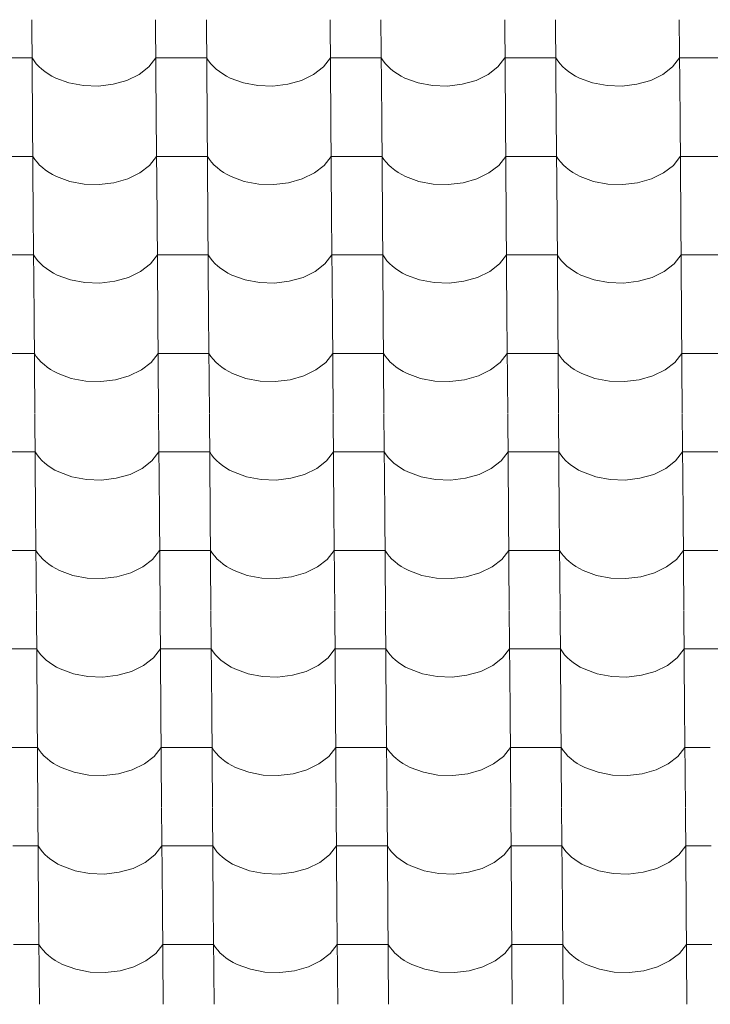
# Model space of a CAD drawing. Header units: millimetres. Extents: x -27785 to 104762, y -947 to 11132.
# Tile 89 of 146: x -8822 to -8169, y 7969 to 8898. Entities that reach past the tile are written whole.
import ezdxf

# ---------------------------------------------------------------- set-up
doc = ezdxf.new("R2010")
doc.units = ezdxf.units.MM
doc.header["$MEASUREMENT"] = 0
doc.layers.add('POHLED JIŽNÍ_1_Bourané_Výplně - Povrchové', color=7, linetype='Continuous')
doc.layers.add('POHLED JIŽNÍ_1_Konstrukce - nosné', color=7, linetype='Continuous')

# ---------------------------------------------------------------- blocks, each defined once
blk = doc.blocks.new('*X2', base_point=(-29303.7, -27473.93))
at = {"layer": 'POHLED JIŽNÍ_1_Bourané_Výplně - Povrchové', "color": 7, "linetype": 'Continuous', "lineweight": 13}
for p, q in [((-8810.44, 8898.29), (-8809.72, 8805.61)), ((-8693.48, 8898.29), (-8692.76, 8805.61)), ((-8645.45, 8898.29), (-8644.73, 8805.61)), ((-8528.49, 8898.29), (-8527.76, 8805.61)), ((-8480.45, 8898.29), (-8479.73, 8805.61)), ((-8363.49, 8898.29), (-8362.77, 8805.61)), ((-8315.46, 8898.29), (-8314.73, 8805.61)), ((-8198.49, 8898.29), (-8197.77, 8805.61)), ((-8810.16, 8862.13), (-8834.18, 8862.13)), ((-8810.16, 8862.13), (-8808.32, 8859.34)), ((-8699.8, 8853.74), (-8693.2, 8862.13)), ((-8669.18, 8862.13), (-8693.2, 8862.13)), ((-8645.17, 8862.13), (-8669.18, 8862.13)), ((-8645.17, 8862.13), (-8643.32, 8859.34)), ((-8534.81, 8853.74), (-8528.2, 8862.13)), ((-8504.19, 8862.13), (-8528.2, 8862.13)), ((-8480.17, 8862.13), (-8504.19, 8862.13)), ((-8480.17, 8862.13), (-8478.32, 8859.34)), ((-8369.81, 8853.74), (-8363.21, 8862.13)), ((-8339.19, 8862.13), (-8363.21, 8862.13)), ((-8315.17, 8862.13), (-8339.19, 8862.13)), ((-8315.17, 8862.13), (-8313.33, 8859.34)), ((-8204.82, 8853.74), (-8198.21, 8862.13)), ((-8174.2, 8862.13), (-8198.21, 8862.13)), ((-8150.18, 8862.13), (-8174.2, 8862.13)), ((-8808.32, 8859.34), (-8806.17, 8856.64)), ((-8806.17, 8856.64), (-8803.75, 8854.05)), ((-8803.75, 8854.05), (-8801.05, 8851.59)), ((-8801.05, 8851.59), (-8798.09, 8849.26)), ((-8709.06, 8846.57), (-8699.8, 8853.74)), ((-8643.32, 8859.34), (-8641.18, 8856.64)), ((-8641.18, 8856.64), (-8638.75, 8854.05)), ((-8638.75, 8854.05), (-8636.05, 8851.59)), ((-8636.05, 8851.59), (-8633.09, 8849.26)), ((-8544.06, 8846.57), (-8534.81, 8853.74)), ((-8478.32, 8859.34), (-8476.18, 8856.64)), ((-8476.18, 8856.64), (-8473.76, 8854.05)), ((-8473.76, 8854.05), (-8471.05, 8851.59)), ((-8471.05, 8851.59), (-8468.1, 8849.26)), ((-8379.07, 8846.57), (-8369.81, 8853.74)), ((-8313.33, 8859.34), (-8311.19, 8856.64)), ((-8311.19, 8856.64), (-8308.76, 8854.05)), ((-8308.76, 8854.05), (-8306.06, 8851.59)), ((-8306.06, 8851.59), (-8303.1, 8849.26)), ((-8214.07, 8846.57), (-8204.82, 8853.74)), ((-8798.09, 8849.26), (-8794.89, 8847.08)), ((-8794.89, 8847.08), (-8791.46, 8845.07)), ((-8791.46, 8845.07), (-8787.82, 8843.22)), ((-8787.82, 8843.22), (-8775.34, 8838.64)), ((-8720.49, 8840.98), (-8709.06, 8846.57)), ((-8633.09, 8849.26), (-8629.89, 8847.08)), ((-8629.89, 8847.08), (-8626.46, 8845.07)), ((-8626.46, 8845.07), (-8622.83, 8843.22)), ((-8622.83, 8843.22), (-8610.35, 8838.64)), ((-8555.49, 8840.98), (-8544.06, 8846.57)), ((-8468.1, 8849.26), (-8464.89, 8847.08)), ((-8464.89, 8847.08), (-8461.47, 8845.07)), ((-8461.47, 8845.07), (-8457.83, 8843.22)), ((-8457.83, 8843.22), (-8445.35, 8838.64)), ((-8390.5, 8840.98), (-8379.07, 8846.57)), ((-8303.1, 8849.26), (-8299.9, 8847.08)), ((-8299.9, 8847.08), (-8296.47, 8845.07)), ((-8296.47, 8845.07), (-8292.84, 8843.22)), ((-8292.84, 8843.22), (-8280.36, 8838.64)), ((-8225.5, 8840.98), (-8214.07, 8846.57)), ((-8775.34, 8838.64), (-8761.66, 8836.06)), ((-8761.66, 8836.06), (-8747.48, 8835.59)), ((-8747.48, 8835.59), (-8733.52, 8837.26)), ((-8733.52, 8837.26), (-8720.49, 8840.98)), ((-8610.35, 8838.64), (-8596.67, 8836.06)), ((-8596.67, 8836.06), (-8582.49, 8835.59)), ((-8582.49, 8835.59), (-8568.52, 8837.26)), ((-8568.52, 8837.26), (-8555.49, 8840.98)), ((-8445.35, 8838.64), (-8431.67, 8836.06)), ((-8431.67, 8836.06), (-8417.49, 8835.59)), ((-8417.49, 8835.59), (-8403.53, 8837.26)), ((-8403.53, 8837.26), (-8390.5, 8840.98)), ((-8280.36, 8838.64), (-8266.68, 8836.06)), ((-8266.68, 8836.06), (-8252.49, 8835.59)), ((-8252.49, 8835.59), (-8238.53, 8837.26)), ((-8238.53, 8837.26), (-8225.5, 8840.98)), ((-8809.72, 8805.28), (-8809, 8712.6)), ((-8692.76, 8805.28), (-8692.04, 8712.6)), ((-8644.72, 8805.28), (-8644, 8712.6)), ((-8527.76, 8805.28), (-8527.04, 8712.6)), ((-8479.73, 8805.28), (-8479.01, 8712.6)), ((-8362.77, 8805.28), (-8362.05, 8712.6)), ((-8314.73, 8805.28), (-8314.01, 8712.6)), ((-8197.77, 8805.28), (-8197.05, 8712.6)), ((-8809.44, 8769.12), (-8833.46, 8769.12)), ((-8809.44, 8769.12), (-8807.59, 8766.33)), ((-8699.08, 8760.73), (-8692.48, 8769.12)), ((-8668.46, 8769.12), (-8692.48, 8769.12)), ((-8644.44, 8769.12), (-8668.46, 8769.12)), ((-8644.44, 8769.12), (-8642.6, 8766.33)), ((-8534.08, 8760.73), (-8527.48, 8769.12)), ((-8503.46, 8769.12), (-8527.48, 8769.12)), ((-8479.45, 8769.12), (-8503.46, 8769.12)), ((-8479.45, 8769.12), (-8477.6, 8766.33)), ((-8369.09, 8760.73), (-8362.49, 8769.12)), ((-8338.47, 8769.12), (-8362.49, 8769.12)), ((-8314.45, 8769.12), (-8338.47, 8769.12)), ((-8314.45, 8769.12), (-8312.61, 8766.33)), ((-8204.09, 8760.73), (-8197.49, 8769.12)), ((-8173.47, 8769.12), (-8197.49, 8769.12)), ((-8149.46, 8769.12), (-8173.47, 8769.12)), ((-8807.59, 8766.33), (-8805.45, 8763.63)), ((-8805.45, 8763.63), (-8803.02, 8761.04)), ((-8803.02, 8761.04), (-8800.32, 8758.58)), ((-8800.32, 8758.58), (-8797.36, 8756.25)), ((-8708.33, 8753.56), (-8699.08, 8760.73)), ((-8642.6, 8766.33), (-8640.45, 8763.63)), ((-8640.45, 8763.63), (-8638.03, 8761.04)), ((-8638.03, 8761.04), (-8635.33, 8758.58)), ((-8635.33, 8758.58), (-8632.37, 8756.25)), ((-8543.34, 8753.56), (-8534.08, 8760.73)), ((-8477.6, 8766.33), (-8475.46, 8763.63)), ((-8475.46, 8763.63), (-8473.03, 8761.04)), ((-8473.03, 8761.04), (-8470.33, 8758.58)), ((-8470.33, 8758.58), (-8467.37, 8756.25)), ((-8378.34, 8753.56), (-8369.09, 8760.73)), ((-8312.61, 8766.33), (-8310.46, 8763.63)), ((-8310.46, 8763.63), (-8308.04, 8761.04)), ((-8308.04, 8761.04), (-8305.34, 8758.58)), ((-8305.34, 8758.58), (-8302.38, 8756.25)), ((-8213.35, 8753.56), (-8204.09, 8760.73)), ((-8797.36, 8756.25), (-8794.16, 8754.07)), ((-8794.16, 8754.07), (-8790.74, 8752.06)), ((-8790.74, 8752.06), (-8787.1, 8750.21)), ((-8787.1, 8750.21), (-8774.62, 8745.64)), ((-8719.77, 8747.97), (-8708.33, 8753.56)), ((-8632.37, 8756.25), (-8629.17, 8754.07)), ((-8629.17, 8754.07), (-8625.74, 8752.06)), ((-8625.74, 8752.06), (-8622.1, 8750.21)), ((-8622.1, 8750.21), (-8609.62, 8745.64)), ((-8554.77, 8747.97), (-8543.34, 8753.56)), ((-8467.37, 8756.25), (-8464.17, 8754.07)), ((-8464.17, 8754.07), (-8460.74, 8752.06)), ((-8460.74, 8752.06), (-8457.11, 8750.21)), ((-8457.11, 8750.21), (-8444.63, 8745.64)), ((-8389.78, 8747.97), (-8378.34, 8753.56)), ((-8302.38, 8756.25), (-8299.17, 8754.07)), ((-8299.17, 8754.07), (-8295.75, 8752.06)), ((-8295.75, 8752.06), (-8292.11, 8750.21)), ((-8292.11, 8750.21), (-8279.63, 8745.64)), ((-8224.78, 8747.97), (-8213.35, 8753.56)), ((-8774.62, 8745.64), (-8760.94, 8743.05)), ((-8760.94, 8743.05), (-8746.76, 8742.58)), ((-8746.76, 8742.58), (-8732.8, 8744.25)), ((-8732.8, 8744.25), (-8719.77, 8747.97)), ((-8609.62, 8745.64), (-8595.95, 8743.05)), ((-8595.95, 8743.05), (-8581.76, 8742.58)), ((-8581.76, 8742.58), (-8567.8, 8744.25)), ((-8567.8, 8744.25), (-8554.77, 8747.97)), ((-8444.63, 8745.64), (-8430.95, 8743.05)), ((-8430.95, 8743.05), (-8416.77, 8742.58)), ((-8416.77, 8742.58), (-8402.81, 8744.25)), ((-8402.81, 8744.25), (-8389.78, 8747.97)), ((-8279.63, 8745.64), (-8265.95, 8743.05)), ((-8265.95, 8743.05), (-8251.77, 8742.58)), ((-8251.77, 8742.58), (-8237.81, 8744.25)), ((-8237.81, 8744.25), (-8224.78, 8747.97)), ((-8809, 8712.27), (-8808.28, 8619.59)), ((-8692.03, 8712.27), (-8691.31, 8619.59)), ((-8644, 8712.27), (-8643.28, 8619.59)), ((-8527.04, 8712.27), (-8526.32, 8619.59)), ((-8479, 8712.27), (-8478.28, 8619.59)), ((-8362.04, 8712.27), (-8361.32, 8619.59)), ((-8314.01, 8712.27), (-8313.29, 8619.59)), ((-8197.05, 8712.27), (-8196.33, 8619.59)), ((-8808.72, 8676.11), (-8832.73, 8676.11)), ((-8808.72, 8676.11), (-8806.87, 8673.32)), ((-8698.36, 8667.73), (-8691.75, 8676.11)), ((-8667.74, 8676.11), (-8691.75, 8676.11)), ((-8643.72, 8676.11), (-8667.74, 8676.11)), ((-8643.72, 8676.11), (-8641.87, 8673.32)), ((-8533.36, 8667.73), (-8526.76, 8676.11)), ((-8502.74, 8676.11), (-8526.76, 8676.11)), ((-8478.72, 8676.11), (-8502.74, 8676.11)), ((-8478.72, 8676.11), (-8476.88, 8673.32)), ((-8368.36, 8667.73), (-8361.76, 8676.11)), ((-8337.74, 8676.11), (-8361.76, 8676.11)), ((-8313.73, 8676.11), (-8337.74, 8676.11)), ((-8313.73, 8676.11), (-8311.88, 8673.32)), ((-8203.37, 8667.73), (-8196.77, 8676.11)), ((-8172.75, 8676.11), (-8196.77, 8676.11)), ((-8148.73, 8676.11), (-8172.75, 8676.11)), ((-8806.87, 8673.32), (-8804.73, 8670.62)), ((-8804.73, 8670.62), (-8802.3, 8668.03)), ((-8802.3, 8668.03), (-8799.6, 8665.57)), ((-8799.6, 8665.57), (-8796.64, 8663.24)), ((-8707.61, 8660.55), (-8698.36, 8667.73)), ((-8641.87, 8673.32), (-8639.73, 8670.62)), ((-8639.73, 8670.62), (-8637.3, 8668.03)), ((-8637.3, 8668.03), (-8634.6, 8665.57)), ((-8634.6, 8665.57), (-8631.64, 8663.24)), ((-8542.61, 8660.55), (-8533.36, 8667.73)), ((-8476.88, 8673.32), (-8474.74, 8670.62)), ((-8474.74, 8670.62), (-8472.31, 8668.03)), ((-8472.31, 8668.03), (-8469.61, 8665.57)), ((-8469.61, 8665.57), (-8466.65, 8663.24)), ((-8377.62, 8660.55), (-8368.36, 8667.73)), ((-8311.88, 8673.32), (-8309.74, 8670.62)), ((-8309.74, 8670.62), (-8307.31, 8668.03)), ((-8307.31, 8668.03), (-8304.61, 8665.57)), ((-8304.61, 8665.57), (-8301.65, 8663.24)), ((-8212.62, 8660.55), (-8203.37, 8667.73)), ((-8796.64, 8663.24), (-8793.44, 8661.07)), ((-8793.44, 8661.07), (-8790.01, 8659.05)), ((-8790.01, 8659.05), (-8786.38, 8657.2)), ((-8786.38, 8657.2), (-8773.9, 8652.63)), ((-8719.04, 8654.96), (-8707.61, 8660.55)), ((-8631.64, 8663.24), (-8628.44, 8661.07)), ((-8628.44, 8661.07), (-8625.02, 8659.05)), ((-8625.02, 8659.05), (-8621.38, 8657.2)), ((-8621.38, 8657.2), (-8608.9, 8652.63)), ((-8554.05, 8654.96), (-8542.61, 8660.55)), ((-8466.65, 8663.24), (-8463.45, 8661.07)), ((-8463.45, 8661.07), (-8460.02, 8659.05)), ((-8460.02, 8659.05), (-8456.38, 8657.2)), ((-8456.38, 8657.2), (-8443.9, 8652.63)), ((-8389.05, 8654.96), (-8377.62, 8660.55)), ((-8301.65, 8663.24), (-8298.45, 8661.07)), ((-8298.45, 8661.07), (-8295.02, 8659.05)), ((-8295.02, 8659.05), (-8291.39, 8657.2)), ((-8291.39, 8657.2), (-8278.91, 8652.63)), ((-8224.06, 8654.96), (-8212.62, 8660.55)), ((-8773.9, 8652.63), (-8760.22, 8650.04)), ((-8760.22, 8650.04), (-8746.04, 8649.57)), ((-8746.04, 8649.57), (-8732.07, 8651.24)), ((-8732.07, 8651.24), (-8719.04, 8654.96)), ((-8608.9, 8652.63), (-8595.22, 8650.04)), ((-8595.22, 8650.04), (-8581.04, 8649.57)), ((-8581.04, 8649.57), (-8567.08, 8651.24)), ((-8567.08, 8651.24), (-8554.05, 8654.96)), ((-8443.9, 8652.63), (-8430.23, 8650.04)), ((-8430.23, 8650.04), (-8416.04, 8649.57)), ((-8416.04, 8649.57), (-8402.08, 8651.24)), ((-8402.08, 8651.24), (-8389.05, 8654.96)), ((-8278.91, 8652.63), (-8265.23, 8650.04)), ((-8265.23, 8650.04), (-8251.05, 8649.57)), ((-8251.05, 8649.57), (-8237.09, 8651.24)), ((-8237.09, 8651.24), (-8224.06, 8654.96)), ((-8808.27, 8619.26), (-8807.55, 8526.58)), ((-8691.31, 8619.26), (-8690.59, 8526.58)), ((-8643.28, 8619.26), (-8642.56, 8526.58)), ((-8526.32, 8619.26), (-8525.59, 8526.58)), ((-8478.28, 8619.26), (-8477.56, 8526.58)), ((-8361.32, 8619.26), (-8360.6, 8526.58)), ((-8313.29, 8619.26), (-8312.56, 8526.58)), ((-8196.32, 8619.26), (-8195.6, 8526.58)), ((-8807.99, 8583.1), (-8832.01, 8583.1)), ((-8807.99, 8583.1), (-8806.15, 8580.31)), ((-8697.63, 8574.72), (-8691.03, 8583.1)), ((-8667.01, 8583.1), (-8691.03, 8583.1)), ((-8643, 8583.1), (-8667.01, 8583.1)), ((-8643, 8583.1), (-8641.15, 8580.31)), ((-8532.64, 8574.72), (-8526.03, 8583.1)), ((-8502.02, 8583.1), (-8526.03, 8583.1)), ((-8478, 8583.1), (-8502.02, 8583.1)), ((-8478, 8583.1), (-8476.15, 8580.31)), ((-8367.64, 8574.72), (-8361.04, 8583.1)), ((-8337.02, 8583.1), (-8361.04, 8583.1)), ((-8313, 8583.1), (-8337.02, 8583.1)), ((-8313, 8583.1), (-8311.16, 8580.31)), ((-8202.64, 8574.72), (-8196.04, 8583.1)), ((-8172.02, 8583.1), (-8196.04, 8583.1)), ((-8148.01, 8583.1), (-8172.02, 8583.1)), ((-8806.15, 8580.31), (-8804, 8577.61)), ((-8804, 8577.61), (-8801.58, 8575.03)), ((-8801.58, 8575.03), (-8798.88, 8572.56)), ((-8798.88, 8572.56), (-8795.92, 8570.24)), ((-8706.89, 8567.54), (-8697.63, 8574.72)), ((-8641.15, 8580.31), (-8639.01, 8577.61)), ((-8639.01, 8577.61), (-8636.58, 8575.03)), ((-8636.58, 8575.03), (-8633.88, 8572.56)), ((-8633.88, 8572.56), (-8630.92, 8570.24)), ((-8541.89, 8567.54), (-8532.64, 8574.72)), ((-8476.15, 8580.31), (-8474.01, 8577.61)), ((-8474.01, 8577.61), (-8471.58, 8575.03)), ((-8471.58, 8575.03), (-8468.88, 8572.56)), ((-8468.88, 8572.56), (-8465.93, 8570.24)), ((-8376.89, 8567.54), (-8367.64, 8574.72)), ((-8311.16, 8580.31), (-8309.02, 8577.61)), ((-8309.02, 8577.61), (-8306.59, 8575.03)), ((-8306.59, 8575.03), (-8303.89, 8572.56)), ((-8303.89, 8572.56), (-8300.93, 8570.24)), ((-8211.9, 8567.54), (-8202.64, 8574.72)), ((-8795.92, 8570.24), (-8792.72, 8568.06)), ((-8792.72, 8568.06), (-8789.29, 8566.04)), ((-8789.29, 8566.04), (-8785.65, 8564.19)), ((-8785.65, 8564.19), (-8773.17, 8559.62)), ((-8718.32, 8561.95), (-8706.89, 8567.54)), ((-8630.92, 8570.24), (-8627.72, 8568.06)), ((-8627.72, 8568.06), (-8624.29, 8566.04)), ((-8624.29, 8566.04), (-8620.66, 8564.19)), ((-8620.66, 8564.19), (-8608.18, 8559.62)), ((-8553.32, 8561.95), (-8541.89, 8567.54)), ((-8465.93, 8570.24), (-8462.72, 8568.06)), ((-8462.72, 8568.06), (-8459.3, 8566.04)), ((-8459.3, 8566.04), (-8455.66, 8564.19)), ((-8455.66, 8564.19), (-8443.18, 8559.62)), ((-8388.33, 8561.95), (-8376.89, 8567.54)), ((-8300.93, 8570.24), (-8297.73, 8568.06)), ((-8297.73, 8568.06), (-8294.3, 8566.04)), ((-8294.3, 8566.04), (-8290.66, 8564.19)), ((-8290.66, 8564.19), (-8278.19, 8559.62)), ((-8223.33, 8561.95), (-8211.9, 8567.54)), ((-8773.17, 8559.62), (-8759.49, 8557.03)), ((-8759.49, 8557.03), (-8745.31, 8556.56)), ((-8745.31, 8556.56), (-8731.35, 8558.23)), ((-8731.35, 8558.23), (-8718.32, 8561.95)), ((-8608.18, 8559.62), (-8594.5, 8557.03)), ((-8594.5, 8557.03), (-8580.32, 8556.56)), ((-8580.32, 8556.56), (-8566.35, 8558.23)), ((-8566.35, 8558.23), (-8553.32, 8561.95)), ((-8443.18, 8559.62), (-8429.5, 8557.03)), ((-8429.5, 8557.03), (-8415.32, 8556.56)), ((-8415.32, 8556.56), (-8401.36, 8558.23)), ((-8401.36, 8558.23), (-8388.33, 8561.95)), ((-8278.19, 8559.62), (-8264.51, 8557.03)), ((-8264.51, 8557.03), (-8250.32, 8556.56)), ((-8250.32, 8556.56), (-8236.36, 8558.23)), ((-8236.36, 8558.23), (-8223.33, 8561.95)), ((-8807.55, 8526.25), (-8806.83, 8433.57)), ((-8690.59, 8526.25), (-8689.87, 8433.57)), ((-8642.55, 8526.25), (-8641.83, 8433.57)), ((-8525.59, 8526.25), (-8524.87, 8433.57)), ((-8477.56, 8526.25), (-8476.84, 8433.57)), ((-8360.6, 8526.25), (-8359.87, 8433.57)), ((-8312.56, 8526.25), (-8311.84, 8433.57)), ((-8195.6, 8526.25), (-8194.88, 8433.57)), ((-8807.27, 8490.09), (-8831.28, 8490.09)), ((-8807.27, 8490.09), (-8805.42, 8487.3)), ((-8696.91, 8481.71), (-8690.31, 8490.09)), ((-8666.29, 8490.09), (-8690.31, 8490.09)), ((-8642.27, 8490.09), (-8666.29, 8490.09)), ((-8642.27, 8490.09), (-8640.43, 8487.3)), ((-8531.91, 8481.71), (-8525.31, 8490.09)), ((-8501.29, 8490.09), (-8525.31, 8490.09)), ((-8477.28, 8490.09), (-8501.29, 8490.09)), ((-8477.28, 8490.09), (-8475.43, 8487.3)), ((-8366.92, 8481.71), (-8360.31, 8490.09)), ((-8336.3, 8490.09), (-8360.31, 8490.09)), ((-8312.28, 8490.09), (-8336.3, 8490.09)), ((-8312.28, 8490.09), (-8310.43, 8487.3)), ((-8201.92, 8481.71), (-8195.32, 8490.09)), ((-8171.3, 8490.09), (-8195.32, 8490.09)), ((-8147.28, 8490.09), (-8171.3, 8490.09)), ((-8805.42, 8487.3), (-8803.28, 8484.6)), ((-8803.28, 8484.6), (-8800.85, 8482.02)), ((-8800.85, 8482.02), (-8798.15, 8479.55)), ((-8798.15, 8479.55), (-8795.19, 8477.23)), ((-8706.16, 8474.54), (-8696.91, 8481.71)), ((-8640.43, 8487.3), (-8638.28, 8484.6)), ((-8638.28, 8484.6), (-8635.86, 8482.02)), ((-8635.86, 8482.02), (-8633.16, 8479.55)), ((-8633.16, 8479.55), (-8630.2, 8477.23)), ((-8541.17, 8474.54), (-8531.91, 8481.71)), ((-8475.43, 8487.3), (-8473.29, 8484.6)), ((-8473.29, 8484.6), (-8470.86, 8482.02)), ((-8470.86, 8482.02), (-8468.16, 8479.55)), ((-8468.16, 8479.55), (-8465.2, 8477.23)), ((-8376.17, 8474.54), (-8366.92, 8481.71)), ((-8310.43, 8487.3), (-8308.29, 8484.6)), ((-8308.29, 8484.6), (-8305.86, 8482.02)), ((-8305.86, 8482.02), (-8303.16, 8479.55)), ((-8303.16, 8479.55), (-8300.21, 8477.23)), ((-8211.17, 8474.54), (-8201.92, 8481.71)), ((-8795.19, 8477.23), (-8791.99, 8475.05)), ((-8791.99, 8475.05), (-8788.56, 8473.03)), ((-8788.56, 8473.03), (-8784.93, 8471.18)), ((-8784.93, 8471.18), (-8772.45, 8466.61)), ((-8717.6, 8468.94), (-8706.16, 8474.54)), ((-8630.2, 8477.23), (-8627, 8475.05)), ((-8627, 8475.05), (-8623.57, 8473.03)), ((-8623.57, 8473.03), (-8619.93, 8471.18)), ((-8619.93, 8471.18), (-8607.45, 8466.61)), ((-8552.6, 8468.94), (-8541.17, 8474.54)), ((-8465.2, 8477.23), (-8462, 8475.05)), ((-8462, 8475.05), (-8458.57, 8473.03)), ((-8458.57, 8473.03), (-8454.94, 8471.18)), ((-8454.94, 8471.18), (-8442.46, 8466.61)), ((-8387.6, 8468.94), (-8376.17, 8474.54)), ((-8300.21, 8477.23), (-8297, 8475.05)), ((-8297, 8475.05), (-8293.58, 8473.03)), ((-8293.58, 8473.03), (-8289.94, 8471.18)), ((-8289.94, 8471.18), (-8277.46, 8466.61)), ((-8222.61, 8468.94), (-8211.17, 8474.54)), ((-8772.45, 8466.61), (-8758.77, 8464.02)), ((-8758.77, 8464.02), (-8744.59, 8463.55)), ((-8744.59, 8463.55), (-8730.63, 8465.22)), ((-8730.63, 8465.22), (-8717.6, 8468.94)), ((-8607.45, 8466.61), (-8593.77, 8464.02)), ((-8593.77, 8464.02), (-8579.59, 8463.55)), ((-8579.59, 8463.55), (-8565.63, 8465.22)), ((-8565.63, 8465.22), (-8552.6, 8468.94)), ((-8442.46, 8466.61), (-8428.78, 8464.02)), ((-8428.78, 8464.02), (-8414.6, 8463.55)), ((-8414.6, 8463.55), (-8400.63, 8465.22)), ((-8400.63, 8465.22), (-8387.6, 8468.94)), ((-8277.46, 8466.61), (-8263.78, 8464.02)), ((-8263.78, 8464.02), (-8249.6, 8463.55)), ((-8249.6, 8463.55), (-8235.64, 8465.22)), ((-8235.64, 8465.22), (-8222.61, 8468.94)), ((-8806.83, 8433.24), (-8806.1, 8340.57)), ((-8689.86, 8433.24), (-8689.14, 8340.57)), ((-8641.83, 8433.24), (-8641.11, 8340.57)), ((-8524.87, 8433.24), (-8524.15, 8340.57)), ((-8476.83, 8433.24), (-8476.11, 8340.57)), ((-8359.87, 8433.24), (-8359.15, 8340.57)), ((-8311.84, 8433.24), (-8311.12, 8340.57)), ((-8194.88, 8433.24), (-8194.15, 8340.57)), ((-8806.54, 8397.08), (-8830.56, 8397.08)), ((-8806.54, 8397.08), (-8804.7, 8394.29)), ((-8696.19, 8388.7), (-8689.58, 8397.08)), ((-8665.57, 8397.08), (-8689.58, 8397.08)), ((-8641.55, 8397.08), (-8665.57, 8397.08)), ((-8641.55, 8397.08), (-8639.7, 8394.29)), ((-8531.19, 8388.7), (-8524.59, 8397.08)), ((-8500.57, 8397.08), (-8524.59, 8397.08)), ((-8476.55, 8397.08), (-8500.57, 8397.08)), ((-8476.55, 8397.08), (-8474.71, 8394.29)), ((-8366.19, 8388.7), (-8359.59, 8397.08)), ((-8335.57, 8397.08), (-8359.59, 8397.08)), ((-8311.56, 8397.08), (-8335.57, 8397.08)), ((-8311.56, 8397.08), (-8309.71, 8394.29)), ((-8201.2, 8388.7), (-8194.59, 8397.08)), ((-8170.58, 8397.08), (-8194.59, 8397.08)), ((-8146.56, 8397.08), (-8170.58, 8397.08)), ((-8804.7, 8394.29), (-8802.56, 8391.59)), ((-8802.56, 8391.59), (-8800.13, 8389.01)), ((-8800.13, 8389.01), (-8797.43, 8386.54)), ((-8797.43, 8386.54), (-8794.47, 8384.22)), ((-8705.44, 8381.53), (-8696.19, 8388.7)), ((-8639.7, 8394.29), (-8637.56, 8391.59)), ((-8637.56, 8391.59), (-8635.13, 8389.01)), ((-8635.13, 8389.01), (-8632.43, 8386.54)), ((-8632.43, 8386.54), (-8629.47, 8384.22)), ((-8540.44, 8381.53), (-8531.19, 8388.7)), ((-8474.71, 8394.29), (-8472.56, 8391.59)), ((-8472.56, 8391.59), (-8470.14, 8389.01)), ((-8470.14, 8389.01), (-8467.44, 8386.54)), ((-8467.44, 8386.54), (-8464.48, 8384.22)), ((-8375.45, 8381.53), (-8366.19, 8388.7)), ((-8309.71, 8394.29), (-8307.57, 8391.59)), ((-8307.57, 8391.59), (-8305.14, 8389.01)), ((-8305.14, 8389.01), (-8302.44, 8386.54)), ((-8302.44, 8386.54), (-8299.48, 8384.22)), ((-8210.45, 8381.53), (-8201.2, 8388.7)), ((-8794.47, 8384.22), (-8791.27, 8382.04)), ((-8791.27, 8382.04), (-8787.84, 8380.02)), ((-8787.84, 8380.02), (-8784.2, 8378.17)), ((-8784.2, 8378.17), (-8771.73, 8373.6)), ((-8716.87, 8375.94), (-8705.44, 8381.53)), ((-8629.47, 8384.22), (-8626.27, 8382.04)), ((-8626.27, 8382.04), (-8622.84, 8380.02)), ((-8622.84, 8380.02), (-8619.21, 8378.17)), ((-8619.21, 8378.17), (-8606.73, 8373.6)), ((-8551.88, 8375.94), (-8540.44, 8381.53)), ((-8464.48, 8384.22), (-8461.28, 8382.04)), ((-8461.28, 8382.04), (-8457.85, 8380.02)), ((-8457.85, 8380.02), (-8454.21, 8378.17)), ((-8454.21, 8378.17), (-8441.73, 8373.6)), ((-8386.88, 8375.94), (-8375.45, 8381.53)), ((-8299.48, 8384.22), (-8296.28, 8382.04)), ((-8296.28, 8382.04), (-8292.85, 8380.02)), ((-8292.85, 8380.02), (-8289.22, 8378.17)), ((-8289.22, 8378.17), (-8276.74, 8373.6)), ((-8221.88, 8375.94), (-8210.45, 8381.53)), ((-8771.73, 8373.6), (-8758.05, 8371.01)), ((-8758.05, 8371.01), (-8743.86, 8370.54)), ((-8743.86, 8370.54), (-8729.9, 8372.21)), ((-8729.9, 8372.21), (-8716.87, 8375.94)), ((-8606.73, 8373.6), (-8593.05, 8371.01)), ((-8593.05, 8371.01), (-8578.87, 8370.54)), ((-8578.87, 8370.54), (-8564.91, 8372.21)), ((-8564.91, 8372.21), (-8551.88, 8375.94)), ((-8441.73, 8373.6), (-8428.05, 8371.01)), ((-8428.05, 8371.01), (-8413.87, 8370.54)), ((-8413.87, 8370.54), (-8399.91, 8372.21)), ((-8399.91, 8372.21), (-8386.88, 8375.94)), ((-8276.74, 8373.6), (-8263.06, 8371.01)), ((-8263.06, 8371.01), (-8248.88, 8370.54)), ((-8248.88, 8370.54), (-8234.91, 8372.21)), ((-8234.91, 8372.21), (-8221.88, 8375.94)), ((-8806.1, 8340.23), (-8805.38, 8247.56)), ((-8689.14, 8340.23), (-8688.42, 8247.56)), ((-8641.11, 8340.23), (-8640.38, 8247.56)), ((-8524.14, 8340.23), (-8523.42, 8247.56)), ((-8476.11, 8340.23), (-8475.39, 8247.56)), ((-8359.15, 8340.23), (-8358.43, 8247.56)), ((-8311.11, 8340.23), (-8310.39, 8247.56)), ((-8194.15, 8340.23), (-8193.43, 8247.56)), ((-8805.82, 8304.07), (-8829.84, 8304.07)), ((-8805.82, 8304.07), (-8803.97, 8301.28)), ((-8695.46, 8295.69), (-8688.86, 8304.07)), ((-8664.84, 8304.07), (-8688.86, 8304.07)), ((-8640.82, 8304.07), (-8664.84, 8304.07)), ((-8640.82, 8304.07), (-8638.98, 8301.28)), ((-8530.47, 8295.69), (-8523.86, 8304.07)), ((-8499.85, 8304.07), (-8523.86, 8304.07)), ((-8475.83, 8304.07), (-8499.85, 8304.07)), ((-8475.83, 8304.07), (-8473.98, 8301.28)), ((-8365.47, 8295.69), (-8358.87, 8304.07)), ((-8334.85, 8304.07), (-8358.87, 8304.07)), ((-8310.83, 8304.07), (-8334.85, 8304.07)), ((-8310.83, 8304.07), (-8308.99, 8301.28)), ((-8200.47, 8295.69), (-8193.87, 8304.07)), ((-8169.85, 8304.07), (-8193.87, 8304.07)), ((-8145.84, 8304.07), (-8169.85, 8304.07)), ((-8803.97, 8301.28), (-8801.83, 8298.59)), ((-8801.83, 8298.59), (-8799.41, 8296)), ((-8799.41, 8296), (-8796.7, 8293.53)), ((-8796.7, 8293.53), (-8793.75, 8291.21)), ((-8704.72, 8288.52), (-8695.46, 8295.69)), ((-8638.98, 8301.28), (-8636.84, 8298.59)), ((-8636.84, 8298.59), (-8634.41, 8296)), ((-8634.41, 8296), (-8631.71, 8293.53)), ((-8631.71, 8293.53), (-8628.75, 8291.21)), ((-8539.72, 8288.52), (-8530.47, 8295.69)), ((-8473.98, 8301.28), (-8471.84, 8298.59)), ((-8471.84, 8298.59), (-8469.41, 8296)), ((-8469.41, 8296), (-8466.71, 8293.53)), ((-8466.71, 8293.53), (-8463.75, 8291.21)), ((-8374.72, 8288.52), (-8365.47, 8295.69)), ((-8308.99, 8301.28), (-8306.84, 8298.59)), ((-8306.84, 8298.59), (-8304.42, 8296)), ((-8304.42, 8296), (-8301.72, 8293.53)), ((-8301.72, 8293.53), (-8298.76, 8291.21)), ((-8209.73, 8288.52), (-8200.47, 8295.69)), ((-8793.75, 8291.21), (-8790.54, 8289.03)), ((-8790.54, 8289.03), (-8787.12, 8287.01)), ((-8787.12, 8287.01), (-8783.48, 8285.16)), ((-8783.48, 8285.16), (-8771, 8280.59)), ((-8716.15, 8282.93), (-8704.72, 8288.52)), ((-8628.75, 8291.21), (-8625.55, 8289.03)), ((-8625.55, 8289.03), (-8622.12, 8287.01)), ((-8622.12, 8287.01), (-8618.49, 8285.16)), ((-8618.49, 8285.16), (-8606.01, 8280.59)), ((-8551.15, 8282.93), (-8539.72, 8288.52)), ((-8463.75, 8291.21), (-8460.55, 8289.03)), ((-8460.55, 8289.03), (-8457.12, 8287.01)), ((-8457.12, 8287.01), (-8453.49, 8285.16)), ((-8453.49, 8285.16), (-8441.01, 8280.59)), ((-8386.16, 8282.93), (-8374.72, 8288.52)), ((-8298.76, 8291.21), (-8295.56, 8289.03)), ((-8295.56, 8289.03), (-8292.13, 8287.01)), ((-8292.13, 8287.01), (-8288.49, 8285.16)), ((-8288.49, 8285.16), (-8276.01, 8280.59)), ((-8221.16, 8282.93), (-8209.73, 8288.52)), ((-8771, 8280.59), (-8757.32, 8278)), ((-8757.32, 8278), (-8743.14, 8277.53)), ((-8743.14, 8277.53), (-8729.18, 8279.2)), ((-8729.18, 8279.2), (-8716.15, 8282.93)), ((-8606.01, 8280.59), (-8592.33, 8278)), ((-8592.33, 8278), (-8578.14, 8277.53)), ((-8578.14, 8277.53), (-8564.18, 8279.2)), ((-8564.18, 8279.2), (-8551.15, 8282.93)), ((-8441.01, 8280.59), (-8427.33, 8278)), ((-8427.33, 8278), (-8413.15, 8277.53)), ((-8413.15, 8277.53), (-8399.19, 8279.2)), ((-8399.19, 8279.2), (-8386.16, 8282.93)), ((-8276.01, 8280.59), (-8262.33, 8278)), ((-8262.33, 8278), (-8248.15, 8277.53)), ((-8248.15, 8277.53), (-8234.19, 8279.2)), ((-8234.19, 8279.2), (-8221.16, 8282.93)), ((-8805.38, 8247.22), (-8804.66, 8154.55)), ((-8688.42, 8247.22), (-8687.7, 8154.55)), ((-8640.38, 8247.22), (-8639.66, 8154.55)), ((-8523.42, 8247.22), (-8522.7, 8154.55)), ((-8475.39, 8247.22), (-8474.67, 8154.55)), ((-8358.42, 8247.22), (-8357.7, 8154.55)), ((-8310.39, 8247.22), (-8309.67, 8154.55)), ((-8193.43, 8247.22), (-8192.71, 8154.55)), ((-8805.1, 8211.07), (-8829.11, 8211.07)), ((-8805.1, 8211.07), (-8803.25, 8208.27)), ((-8694.74, 8202.68), (-8688.14, 8211.07)), ((-8664.12, 8211.07), (-8688.14, 8211.07)), ((-8640.1, 8211.07), (-8664.12, 8211.07)), ((-8640.1, 8211.07), (-8638.26, 8208.27)), ((-8529.74, 8202.68), (-8523.14, 8211.07)), ((-8499.12, 8211.07), (-8523.14, 8211.07)), ((-8475.11, 8211.07), (-8499.12, 8211.07)), ((-8475.11, 8211.07), (-8473.26, 8208.27)), ((-8364.75, 8202.68), (-8358.14, 8211.07)), ((-8334.13, 8211.07), (-8358.14, 8211.07)), ((-8310.11, 8211.07), (-8334.13, 8211.07)), ((-8310.11, 8211.07), (-8308.26, 8208.27)), ((-8199.75, 8202.68), (-8193.15, 8211.07)), ((-8169.13, 8211.07), (-8193.15, 8211.07)), ((-8803.25, 8208.27), (-8801.11, 8205.58)), ((-8801.11, 8205.58), (-8798.68, 8202.99)), ((-8798.68, 8202.99), (-8795.98, 8200.53)), ((-8795.98, 8200.53), (-8793.02, 8198.2)), ((-8703.99, 8195.51), (-8694.74, 8202.68)), ((-8638.26, 8208.27), (-8636.11, 8205.58)), ((-8636.11, 8205.58), (-8633.69, 8202.99)), ((-8633.69, 8202.99), (-8630.99, 8200.53)), ((-8630.99, 8200.53), (-8628.03, 8198.2)), ((-8539, 8195.51), (-8529.74, 8202.68)), ((-8473.26, 8208.27), (-8471.12, 8205.58)), ((-8471.12, 8205.58), (-8468.69, 8202.99)), ((-8468.69, 8202.99), (-8465.99, 8200.53)), ((-8465.99, 8200.53), (-8463.03, 8198.2)), ((-8374, 8195.51), (-8364.75, 8202.68)), ((-8308.26, 8208.27), (-8306.12, 8205.58)), ((-8306.12, 8205.58), (-8303.69, 8202.99)), ((-8303.69, 8202.99), (-8300.99, 8200.53)), ((-8300.99, 8200.53), (-8298.03, 8198.2)), ((-8209, 8195.51), (-8199.75, 8202.68)), ((-8793.02, 8198.2), (-8789.82, 8196.02)), ((-8789.82, 8196.02), (-8786.39, 8194)), ((-8786.39, 8194), (-8782.76, 8192.15)), ((-8782.76, 8192.15), (-8770.28, 8187.58)), ((-8715.43, 8189.92), (-8703.99, 8195.51)), ((-8628.03, 8198.2), (-8624.82, 8196.02)), ((-8624.82, 8196.02), (-8621.4, 8194)), ((-8621.4, 8194), (-8617.76, 8192.15)), ((-8617.76, 8192.15), (-8605.28, 8187.58)), ((-8550.43, 8189.92), (-8539, 8195.51)), ((-8463.03, 8198.2), (-8459.83, 8196.02)), ((-8459.83, 8196.02), (-8456.4, 8194)), ((-8456.4, 8194), (-8452.77, 8192.15)), ((-8452.77, 8192.15), (-8440.29, 8187.58)), ((-8385.43, 8189.92), (-8374, 8195.51)), ((-8298.03, 8198.2), (-8294.83, 8196.02)), ((-8294.83, 8196.02), (-8291.41, 8194)), ((-8291.41, 8194), (-8287.77, 8192.15)), ((-8287.77, 8192.15), (-8275.29, 8187.58)), ((-8220.44, 8189.92), (-8209, 8195.51)), ((-8770.28, 8187.58), (-8756.6, 8184.99)), ((-8756.6, 8184.99), (-8742.42, 8184.52)), ((-8742.42, 8184.52), (-8728.46, 8186.19)), ((-8728.46, 8186.19), (-8715.43, 8189.92)), ((-8605.28, 8187.58), (-8591.6, 8184.99)), ((-8591.6, 8184.99), (-8577.42, 8184.52)), ((-8577.42, 8184.52), (-8563.46, 8186.19)), ((-8563.46, 8186.19), (-8550.43, 8189.92)), ((-8440.29, 8187.58), (-8426.61, 8184.99)), ((-8426.61, 8184.99), (-8412.43, 8184.52)), ((-8412.43, 8184.52), (-8398.46, 8186.19)), ((-8398.46, 8186.19), (-8385.43, 8189.92)), ((-8275.29, 8187.58), (-8261.61, 8184.99)), ((-8261.61, 8184.99), (-8247.43, 8184.52)), ((-8247.43, 8184.52), (-8233.47, 8186.19)), ((-8233.47, 8186.19), (-8220.44, 8189.92)), ((-8804.65, 8154.21), (-8803.93, 8061.54)), ((-8687.69, 8154.21), (-8686.97, 8061.54)), ((-8639.66, 8154.21), (-8638.94, 8061.54)), ((-8522.7, 8154.21), (-8521.98, 8061.54)), ((-8474.66, 8154.21), (-8473.94, 8061.54)), ((-8357.7, 8154.21), (-8356.98, 8061.54)), ((-8309.67, 8154.21), (-8308.95, 8061.54)), ((-8192.7, 8154.21), (-8191.98, 8061.54)), ((-8804.37, 8118.06), (-8828.39, 8118.06)), ((-8804.37, 8118.06), (-8802.53, 8115.26)), ((-8694.01, 8109.67), (-8687.41, 8118.06)), ((-8663.39, 8118.06), (-8687.41, 8118.06)), ((-8639.38, 8118.06), (-8663.39, 8118.06)), ((-8639.38, 8118.06), (-8637.53, 8115.26)), ((-8529.02, 8109.67), (-8522.42, 8118.06)), ((-8498.4, 8118.06), (-8522.42, 8118.06)), ((-8474.38, 8118.06), (-8498.4, 8118.06)), ((-8474.38, 8118.06), (-8472.54, 8115.26)), ((-8364.02, 8109.67), (-8357.42, 8118.06)), ((-8333.4, 8118.06), (-8357.42, 8118.06)), ((-8309.39, 8118.06), (-8333.4, 8118.06)), ((-8309.39, 8118.06), (-8307.54, 8115.26)), ((-8199.03, 8109.67), (-8192.42, 8118.06)), ((-8168.41, 8118.06), (-8192.42, 8118.06)), ((-8802.53, 8115.26), (-8800.39, 8112.57)), ((-8800.39, 8112.57), (-8797.96, 8109.98)), ((-8797.96, 8109.98), (-8795.26, 8107.52)), ((-8795.26, 8107.52), (-8792.3, 8105.19)), ((-8703.27, 8102.5), (-8694.01, 8109.67)), ((-8637.53, 8115.26), (-8635.39, 8112.57)), ((-8635.39, 8112.57), (-8632.96, 8109.98)), ((-8632.96, 8109.98), (-8630.26, 8107.52)), ((-8630.26, 8107.52), (-8627.3, 8105.19)), ((-8538.27, 8102.5), (-8529.02, 8109.67)), ((-8472.54, 8115.26), (-8470.39, 8112.57)), ((-8470.39, 8112.57), (-8467.97, 8109.98)), ((-8467.97, 8109.98), (-8465.27, 8107.52)), ((-8465.27, 8107.52), (-8462.31, 8105.19)), ((-8373.28, 8102.5), (-8364.02, 8109.67)), ((-8307.54, 8115.26), (-8305.4, 8112.57)), ((-8305.4, 8112.57), (-8302.97, 8109.98)), ((-8302.97, 8109.98), (-8300.27, 8107.52)), ((-8300.27, 8107.52), (-8297.31, 8105.19)), ((-8208.28, 8102.5), (-8199.03, 8109.67)), ((-8792.3, 8105.19), (-8789.1, 8103.01)), ((-8789.1, 8103.01), (-8785.67, 8100.99)), ((-8785.67, 8100.99), (-8782.03, 8099.14)), ((-8782.03, 8099.14), (-8769.55, 8094.57)), ((-8714.7, 8096.91), (-8703.27, 8102.5)), ((-8627.3, 8105.19), (-8624.1, 8103.01)), ((-8624.1, 8103.01), (-8620.67, 8100.99)), ((-8620.67, 8100.99), (-8617.04, 8099.14)), ((-8617.04, 8099.14), (-8604.56, 8094.57)), ((-8549.71, 8096.91), (-8538.27, 8102.5)), ((-8462.31, 8105.19), (-8459.11, 8103.01)), ((-8459.11, 8103.01), (-8455.68, 8100.99)), ((-8455.68, 8100.99), (-8452.04, 8099.14)), ((-8452.04, 8099.14), (-8439.56, 8094.57)), ((-8384.71, 8096.91), (-8373.28, 8102.5)), ((-8297.31, 8105.19), (-8294.11, 8103.01)), ((-8294.11, 8103.01), (-8290.68, 8100.99)), ((-8290.68, 8100.99), (-8287.05, 8099.14)), ((-8287.05, 8099.14), (-8274.57, 8094.57)), ((-8219.71, 8096.91), (-8208.28, 8102.5)), ((-8769.55, 8094.57), (-8755.88, 8091.98)), ((-8755.88, 8091.98), (-8741.69, 8091.51)), ((-8741.69, 8091.51), (-8727.73, 8093.18)), ((-8727.73, 8093.18), (-8714.7, 8096.91)), ((-8604.56, 8094.57), (-8590.88, 8091.98)), ((-8590.88, 8091.98), (-8576.7, 8091.51)), ((-8576.7, 8091.51), (-8562.74, 8093.18)), ((-8562.74, 8093.18), (-8549.71, 8096.91)), ((-8439.56, 8094.57), (-8425.88, 8091.98)), ((-8425.88, 8091.98), (-8411.7, 8091.51)), ((-8411.7, 8091.51), (-8397.74, 8093.18)), ((-8397.74, 8093.18), (-8384.71, 8096.91)), ((-8274.57, 8094.57), (-8260.89, 8091.98)), ((-8260.89, 8091.98), (-8246.71, 8091.51)), ((-8246.71, 8091.51), (-8232.74, 8093.18)), ((-8232.74, 8093.18), (-8219.71, 8096.91)), ((-8803.93, 8061.2), (-8803.21, 7968.53)), ((-8686.97, 8061.2), (-8686.25, 7968.53)), ((-8638.94, 8061.2), (-8638.21, 7968.53)), ((-8521.97, 8061.2), (-8521.25, 7968.53)), ((-8473.94, 8061.2), (-8473.22, 7968.53)), ((-8356.98, 8061.2), (-8356.26, 7968.53)), ((-8308.94, 8061.2), (-8308.22, 7968.53)), ((-8191.98, 8061.2), (-8191.26, 7968.53)), ((-8803.65, 8025.05), (-8827.67, 8025.05)), ((-8803.65, 8025.05), (-8801.8, 8022.25)), ((-8693.29, 8016.66), (-8686.69, 8025.05)), ((-8662.67, 8025.05), (-8686.69, 8025.05)), ((-8638.65, 8025.05), (-8662.67, 8025.05)), ((-8638.65, 8025.05), (-8636.81, 8022.25)), ((-8528.29, 8016.66), (-8521.69, 8025.05)), ((-8497.67, 8025.05), (-8521.69, 8025.05)), ((-8473.66, 8025.05), (-8497.67, 8025.05)), ((-8473.66, 8025.05), (-8471.81, 8022.25)), ((-8363.3, 8016.66), (-8356.7, 8025.05)), ((-8332.68, 8025.05), (-8356.7, 8025.05)), ((-8308.66, 8025.05), (-8332.68, 8025.05)), ((-8308.66, 8025.05), (-8306.82, 8022.25)), ((-8198.3, 8016.66), (-8191.7, 8025.05)), ((-8167.68, 8025.05), (-8191.7, 8025.05)), ((-8801.8, 8022.25), (-8799.66, 8019.56)), ((-8799.66, 8019.56), (-8797.23, 8016.97)), ((-8797.23, 8016.97), (-8794.53, 8014.51)), ((-8794.53, 8014.51), (-8791.58, 8012.18)), ((-8702.54, 8009.49), (-8693.29, 8016.66)), ((-8636.81, 8022.25), (-8634.67, 8019.56)), ((-8634.67, 8019.56), (-8632.24, 8016.97)), ((-8632.24, 8016.97), (-8629.54, 8014.51)), ((-8629.54, 8014.51), (-8626.58, 8012.18)), ((-8537.55, 8009.49), (-8528.29, 8016.66)), ((-8471.81, 8022.25), (-8469.67, 8019.56)), ((-8469.67, 8019.56), (-8467.24, 8016.97)), ((-8467.24, 8016.97), (-8464.54, 8014.51)), ((-8464.54, 8014.51), (-8461.58, 8012.18)), ((-8372.55, 8009.49), (-8363.3, 8016.66)), ((-8306.82, 8022.25), (-8304.67, 8019.56)), ((-8304.67, 8019.56), (-8302.25, 8016.97)), ((-8302.25, 8016.97), (-8299.55, 8014.51)), ((-8299.55, 8014.51), (-8296.59, 8012.18)), ((-8207.56, 8009.49), (-8198.3, 8016.66)), ((-8791.58, 8012.18), (-8788.37, 8010)), ((-8788.37, 8010), (-8784.95, 8007.98)), ((-8784.95, 8007.98), (-8781.31, 8006.13)), ((-8781.31, 8006.13), (-8768.83, 8001.56)), ((-8713.98, 8003.9), (-8702.54, 8009.49)), ((-8626.58, 8012.18), (-8623.38, 8010)), ((-8623.38, 8010), (-8619.95, 8007.98)), ((-8619.95, 8007.98), (-8616.31, 8006.13)), ((-8616.31, 8006.13), (-8603.84, 8001.56)), ((-8548.98, 8003.9), (-8537.55, 8009.49)), ((-8461.58, 8012.18), (-8458.38, 8010)), ((-8458.38, 8010), (-8454.95, 8007.98)), ((-8454.95, 8007.98), (-8451.32, 8006.13)), ((-8451.32, 8006.13), (-8438.84, 8001.56)), ((-8383.99, 8003.9), (-8372.55, 8009.49)), ((-8296.59, 8012.18), (-8293.39, 8010)), ((-8293.39, 8010), (-8289.96, 8007.98)), ((-8289.96, 8007.98), (-8286.32, 8006.13)), ((-8286.32, 8006.13), (-8273.84, 8001.56)), ((-8218.99, 8003.9), (-8207.56, 8009.49)), ((-8768.83, 8001.56), (-8755.15, 7998.98)), ((-8755.15, 7998.98), (-8740.97, 7998.5)), ((-8740.97, 7998.5), (-8727.01, 8000.17)), ((-8727.01, 8000.17), (-8713.98, 8003.9)), ((-8603.84, 8001.56), (-8590.16, 7998.98)), ((-8590.16, 7998.98), (-8575.97, 7998.5)), ((-8575.97, 7998.5), (-8562.01, 8000.17)), ((-8562.01, 8000.17), (-8548.98, 8003.9)), ((-8438.84, 8001.56), (-8425.16, 7998.98)), ((-8425.16, 7998.98), (-8410.98, 7998.5)), ((-8410.98, 7998.5), (-8397.02, 8000.17)), ((-8397.02, 8000.17), (-8383.99, 8003.9)), ((-8273.84, 8001.56), (-8260.16, 7998.98)), ((-8260.16, 7998.98), (-8245.98, 7998.5)), ((-8245.98, 7998.5), (-8232.02, 8000.17)), ((-8232.02, 8000.17), (-8218.99, 8003.9))]:
    blk.add_line(p, q, dxfattribs=at)

msp = doc.modelspace()

# ---------------------------------------------------------------- block references
at = {"layer": 'POHLED JIŽNÍ_1_Konstrukce - nosné', "color": 9, "linetype": 'Continuous', "lineweight": 13}
msp.add_blockref('*X2', (-29303.7, -27473.93), dxfattribs=at)

doc.saveas('drawing.dxf')
